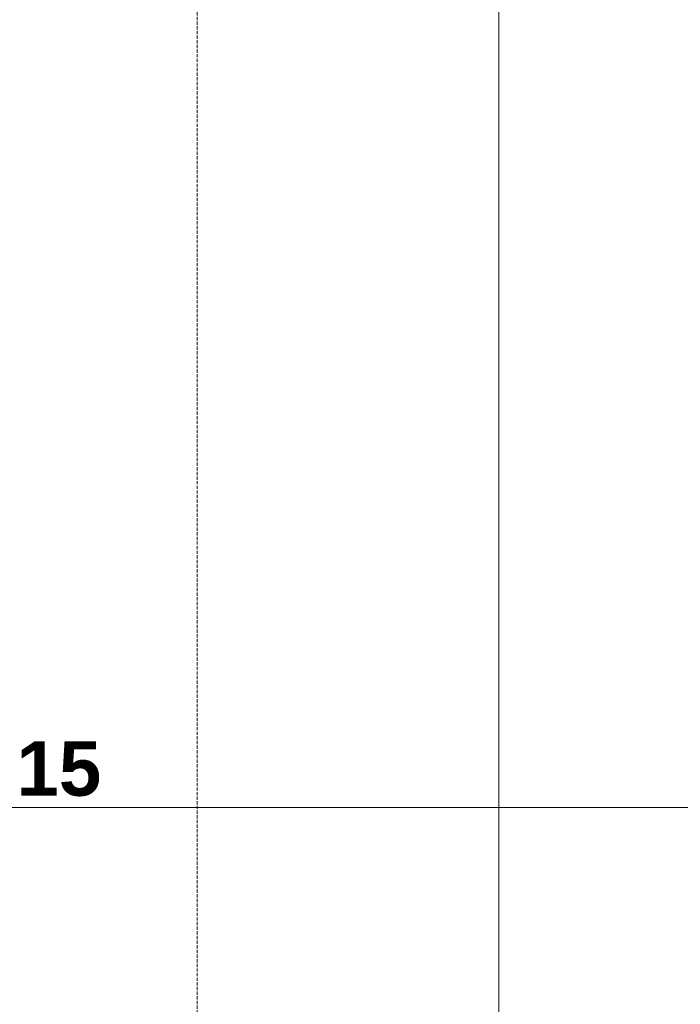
# Model space of a CAD drawing. Extents: x -7314 to 11761, y 144 to 9383.
# Tile 161 of 193: x 6564 to 6806, y 6967 to 7327. Entities that reach past the tile are written whole.
import ezdxf
from ezdxf.xclip import XClip

# ---------------------------------------------------------------- set-up
doc = ezdxf.new("R2010")
doc.units = 0
doc.header["$MEASUREMENT"] = 0
doc.header["$XCLIPFRAME"] = 0
doc.linetypes.add('Krawędzie ukryte', pattern=[68, 48, -20])
doc.layers.add('FORMA - Arch 01 - 410-K Osie', color=7, linetype='Continuous')
doc.layers.add('FORMA - Arch 04 - Wymiary ogólne', color=7, linetype='Continuous')
doc.styles.add('STYL_AUTOMATYCZNY_9', font='arial.ttf')

# ---------------------------------------------------------------- blocks, each defined once
blk = doc.blocks.new('Rysunek_1_1', base_point=(4185.3, -5972.4))
at = {"layer": 'FORMA - Arch 01 - 410-K Osie', "color": 7, "linetype": 'Krawędzie ukryte', "lineweight": 13, "ltscale": 0.025}
blk.add_line((6629.04, 5890.7), (6629.04, 8978.35), dxfattribs=at)
at = {"layer": 'FORMA - Arch 04 - Wymiary ogólne', "color": 154, "linetype": 'Continuous', "lineweight": 13, "ltscale": 0.025}
for p, q in [((6739.43, 6001.9), (6739.43, 8756.9)), ((7821.54, 7038.84), (6559.23, 7038.84))]:
    blk.add_line(p, q, dxfattribs=at)
at = {"layer": 'FORMA - Arch 04 - Wymiary ogólne', "color": 154, "linetype": 'Continuous', "lineweight": 13, "insert": (6562.84, 7042.84), "char_height": 20, "width": 30.509, "attachment_point": 7, "style": 'STYL_AUTOMATYCZNY_9'}
blk.add_mtext('\\A1;{\\pql;\\fArial|b1|i0|c238|p0;\\W1.000000;15}', dxfattribs=at)

msp = doc.modelspace()

# ---------------------------------------------------------------- block references
at = {"lineweight": 20}
ref = msp.add_blockref('Rysunek_1_1', (4185.29965, -5972.39804), dxfattribs=at)
XClip(ref).set_block_clipping_path([(254.0251470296, 246.5573808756), (9689.7973583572, 9358.9497337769)])

doc.saveas('drawing.dxf')
